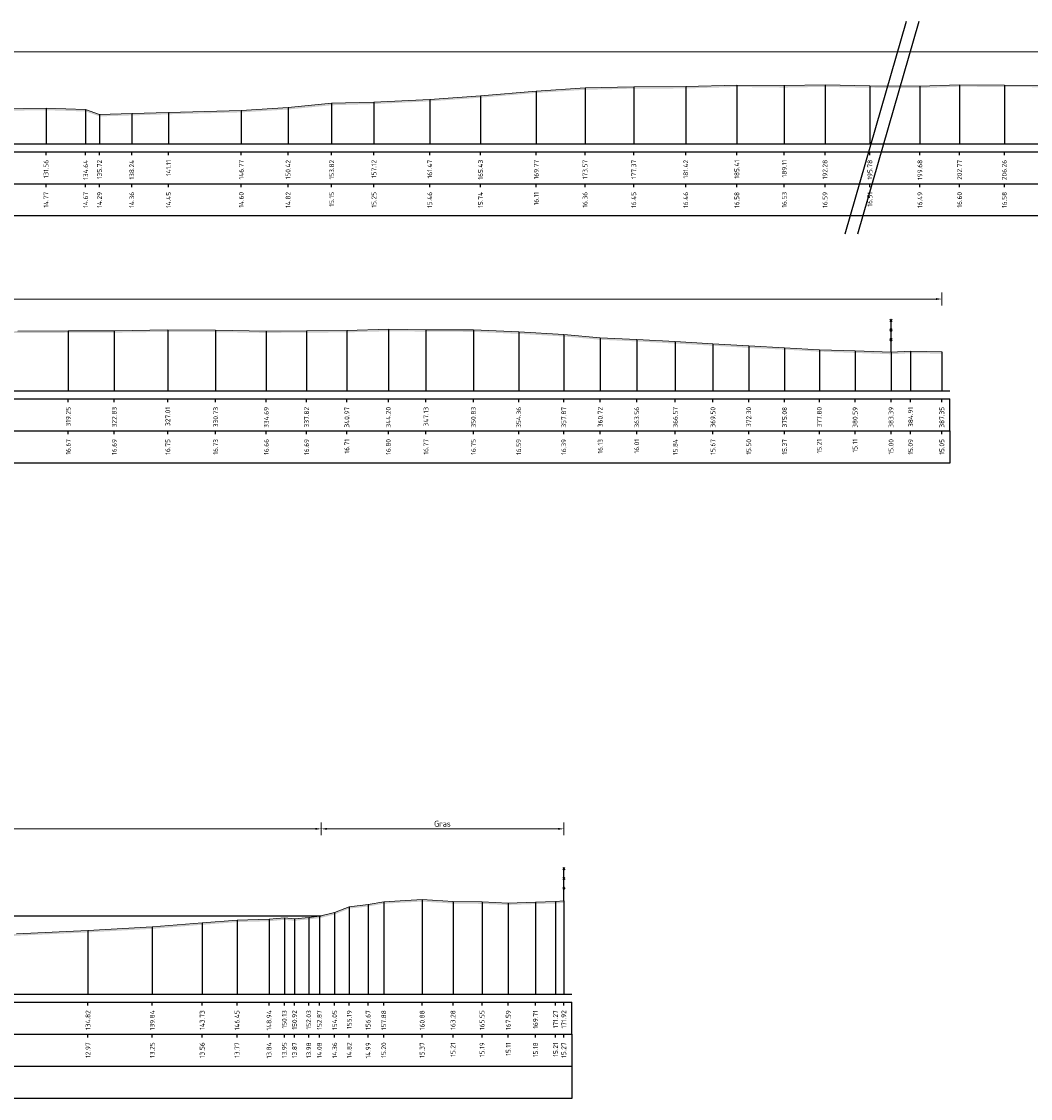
# Model space of a CAD drawing. Header units: metres. Extents: x 197882 to 206172, y 361908 to 364395.
# Tile 48 of 50: x 205914 to 205992, y 364311 to 364395. Entities that reach past the tile are written whole.
import ezdxf
from ezdxf.enums import TextEntityAlignment as Align

# ---------------------------------------------------------------- set-up
doc = ezdxf.new("R2010")
doc.units = ezdxf.units.M
doc.header["$PDMODE"] = 35
doc.header["$PDSIZE"] = 0.075
for name, color, linetype, lineweight in [('B-ME-IE-TERREINAFSCHEIDING_KUNSTMATIG_RASTERHEKWERK-SD', 20, 'Continuous', 25), ('X-ME-AL-PROFIEL_HUIDIG MAAIVELD-GD', 252, 'Continuous', 0), ('X-XX-AL-DETAIL1-M', 7, 'Continuous', 18), ('X-XX-AL-TEKENBLAD_KADER_AFSNIJMARKERING-G', 7, 'Continuous', 25)]:
    doc.layers.add(name, color=color, linetype=linetype, lineweight=lineweight)
doc.layers.add('X-ME-AL-PROFIEL_WATERLIJN-GD', color=150, linetype='Continuous')
doc.layers.add('X-ME-AL-PROFIELRASTER-S', color=7, linetype='Continuous')
doc.styles.add('NLCS-ISO-ANNOTATIEF-T18', font='NLCS-ISO.ttf', dxfattribs={"height": 1.8})
doc.styles.add('NLCS-ISO-ANNOTATIVE-T18', font='NLCS-ISO.ttf', dxfattribs={"height": 1.8})
doc.dimstyles.new('NLCS-ANNOTATIEF-T18-PIJL_L2_H0', dxfattribs={"dimtxt": 2.5, "dimasz": 1.8, "dimexe": 2, "dimexo": 2, "dimgap": 0.7, "dimtad": 1, "dimzin": 0, "dimdsep": 46, "dimtxsty": 'NLCS-ISO-ANNOTATIEF-T18', "dimcen": 0, "dimdle": 2, "dimclrd": 256, "dimclre": 256, "dimclrt": 10, "dimaunit": 2, "dimadec": 0, "dimazin": 0, "dimtfac": 1, "dimtdec": 3, "dimtofl": 0, "dimtmove": 0, "dimatfit": 3, "dimfxl": 2, "dimfxlon": 1, "dimtfillclr": 256, "dimtolj": 1, "dimtzin": 0, "dimlwd": -1, "dimlwe": -1, "dimarcsym": 0})

# ---------------------------------------------------------------- blocks, each defined once
blk = doc.blocks.new('SAL-PROFIELRASTER_BALK_EIND1-D')
at = {"color": 0, "linetype": 'ByBlock', "lineweight": -2}
blk.add_line((1, -12.5), (1, -2.5), dxfattribs=at)
at = {"color": 0, "linetype": 'ByBlock', "lineweight": -2, "flags": 128}
for points in [[(0, 0), (1, 0)], [(0, -2.5), (1, -2.5)], [(0, -12.5), (1, -12.5)]]:
    blk.add_lwpolyline(points, dxfattribs=at)
blk = doc.blocks.new('SAL-PROFIELRASTER_BALK_EIND2-D')
at = {"color": 0, "linetype": 'ByBlock', "lineweight": -2}
for p, q in [((1, -2.5), (1, -12.5)), ((1, -12.5), (0, -12.5))]:
    blk.add_line(p, q, dxfattribs=at)
blk = doc.blocks.new('SAL-PROFIELRASTER_BALK_DATA-D')
at = {"color": 0, "linetype": 'ByBlock', "lineweight": -2}
blk.add_lwpolyline([(0, -3.5), (0, -2.5)], dxfattribs=at)
at = {"color": 0, "linetype": 'ByBlock', "lineweight": -2, "style": 'NLCS-ISO-ANNOTATIVE-T18'}
blk.add_attdef('GETAL', text='', height=1.5, rotation=90, dxfattribs=at).set_placement((0.75, -5), align=Align.RIGHT)
blk = doc.blocks.new('SAL-PROFIELRASTER_AANHAAL-D')
at = {"color": 9, "linetype": 'ByBlock', "lineweight": -2, "flags": 128}
blk.add_lwpolyline([(0, 1), (0, 0)], dxfattribs=at)
blk = doc.blocks.new('*D15')
at = {"layer": 'Defpoints', "color": 0, "transparency": 16777216}
for p in [(205597.899, 364373.098), (205597.899, 364365.94), (205985.248, 364365.94)]:
    blk.add_point(p, dxfattribs=at)
at = {"layer": 'X-XX-AL-DETAIL1-M', "transparency": 16777216}
for p, q in [((205597.899, 364372.598), (205597.899, 364373.598)), ((205985.248, 364372.598), (205985.248, 364373.598)), ((205984.798, 364373.098), (205598.349, 364373.098))]:
    blk.add_line(p, q, dxfattribs=at)
for points in [[(205598.349, 364373.173), (205598.349, 364373.023), (205597.899, 364373.098)], [(205984.798, 364373.173), (205984.798, 364373.023), (205985.248, 364373.098)]]:
    blk.add_solid(points, dxfattribs=at)
at = {"layer": 'X-XX-AL-DETAIL1-M', "color": 10, "transparency": 16777216, "insert": (205883.679, 364373.498), "char_height": 0.45, "attachment_point": 5, "style": 'NLCS-ISO-ANNOTATIEF-T18'}
blk.add_mtext('\\A1;Gras', dxfattribs=at)
blk = doc.blocks.new('SIE-RASTERHEKWERK-SOD')
at = {"flags": 128}
for points in [[(-0.035, 1.035), (0.035, 0.965)], [(-0.035, 0.965), (0, 1), (0.035, 1.035)], [(-0.035, 0.735), (0.035, 0.665)], [(-0.035, 0.665), (0, 0.7), (0.035, 0.735)], [(0, 0), (0, 1)], [(-0.035, 0.435), (0.035, 0.365)], [(-0.035, 0.365), (0, 0.4), (0.035, 0.435)]]:
    blk.add_lwpolyline(points, dxfattribs=at)
blk = doc.blocks.new('*D70')
at = {"layer": 'Defpoints', "color": 0, "transparency": 16777216}
for p in [(205807.406, 364331.809), (205807.406, 364325.033), (205936.861, 364325.033)]:
    blk.add_point(p, dxfattribs=at)
at = {"layer": 'X-XX-AL-DETAIL1-M', "transparency": 16777216}
for p, q in [((205807.406, 364331.309), (205807.406, 364332.309)), ((205936.861, 364331.309), (205936.861, 364332.309)), ((205936.411, 364331.809), (205807.856, 364331.809))]:
    blk.add_line(p, q, dxfattribs=at)
for points in [[(205807.856, 364331.884), (205807.856, 364331.734), (205807.406, 364331.809)], [(205936.411, 364331.884), (205936.411, 364331.734), (205936.861, 364331.809)]]:
    blk.add_solid(points, dxfattribs=at)
at = {"layer": 'X-XX-AL-DETAIL1-M', "color": 10, "transparency": 16777216, "insert": (205872.134, 364332.21), "char_height": 0.45, "attachment_point": 5, "style": 'NLCS-ISO-ANNOTATIEF-T18'}
blk.add_mtext('\\A1;Waterbodem met slib', dxfattribs=at)
blk = doc.blocks.new('*D71')
at = {"layer": 'Defpoints', "color": 0, "transparency": 16777216}
for p in [(205936.861, 364331.809), (205936.861, 364325.033), (205955.777, 364318.925)]:
    blk.add_point(p, dxfattribs=at)
at = {"layer": 'X-XX-AL-DETAIL1-M', "transparency": 16777216}
for p, q in [((205936.861, 364331.309), (205936.861, 364332.309)), ((205955.777, 364331.309), (205955.777, 364332.309)), ((205955.327, 364331.809), (205937.311, 364331.809))]:
    blk.add_line(p, q, dxfattribs=at)
for points in [[(205937.311, 364331.884), (205937.311, 364331.734), (205936.861, 364331.809)], [(205955.327, 364331.884), (205955.327, 364331.734), (205955.777, 364331.809)]]:
    blk.add_solid(points, dxfattribs=at)
at = {"layer": 'X-XX-AL-DETAIL1-M', "color": 10, "transparency": 16777216, "insert": (205946.319, 364332.209), "char_height": 0.45, "attachment_point": 5, "style": 'NLCS-ISO-ANNOTATIEF-T18'}
blk.add_mtext('\\A1;Gras', dxfattribs=at)
blk = doc.blocks.new('*D110')
at = {"layer": 'Defpoints', "color": 0, "transparency": 16777216}
for p in [(205783.859, 364392.353), (205783.859, 364385.194), (206171.207, 364385.194)]:
    blk.add_point(p, dxfattribs=at)
at = {"layer": 'X-XX-AL-DETAIL1-M', "transparency": 16777216}
for p, q in [((205783.859, 364391.853), (205783.859, 364392.853)), ((206171.207, 364391.853), (206171.207, 364392.853)), ((206170.757, 364392.353), (205784.309, 364392.353))]:
    blk.add_line(p, q, dxfattribs=at)
for points in [[(205784.309, 364392.428), (205784.309, 364392.278), (205783.859, 364392.353)], [(206170.757, 364392.428), (206170.757, 364392.278), (206171.207, 364392.353)]]:
    blk.add_solid(points, dxfattribs=at)
at = {"layer": 'X-XX-AL-DETAIL1-M', "color": 10, "transparency": 16777216, "insert": (205889.45, 364392.753), "char_height": 0.45, "attachment_point": 5, "style": 'NLCS-ISO-ANNOTATIEF-T18'}
blk.add_mtext('\\A1;Gras', dxfattribs=at)

msp = doc.modelspace()

# ---------------------------------------------------------------- hatches: boundary and pattern name
at = {"layer": 'X-ME-AL-PROFIEL_HUIDIG MAAIVELD-GD'}
h = msp.add_hatch(dxfattribs=at)
h.set_pattern_fill('AGR-MAAIVELD', color=256, scale=0.05, pattern_type=2)
h.set_pattern_definition([(45, (0, 23.45443), (-0.25000007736, 0.25000007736), []), (45, (-0.0357, 23.49015), (0, 0.50000015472), [0.3535535, -0.3535535]), (45, (-0.07143, 23.52586), (0, 0.50000015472), [0.3535535, -0.3535535]), (45, (-0.10764, 23.56208), (0, 0.50000015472), [0.3535535, -0.3535535]), (45, (-0.14286, 23.5973), (0, 0.50000015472), [0.3535535, -0.3535535]), (45, (-0.17857, 23.633), (0, 0.50000015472), [0.3535535, -0.3535535]), (45, (-0.2143, 23.66872), (0, 0.50000015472), [0.3535535, -0.3535535]), (315, (0, 23.45443), (0.25000007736, 0.25000007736), []), (315, (0.0357, 23.49015), (0.50000015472, -1e-16), [0.3535535, -0.3535535]), (315, (0.07143, 23.52586), (0.50000015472, -1e-16), [0.3535535, -0.3535535]), (315, (0.10764, 23.56208), (0.50000015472, -1e-16), [0.3535535, -0.3535535]), (315, (0.14286, 23.5973), (0.50000015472, -1e-16), [0.3535535, -0.3535535]), (315, (0.17857, 23.633), (0.50000015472, -1e-16), [0.3535535, -0.3535535]), (315, (0.2143, 23.66872), (0.50000015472, -1e-16), [0.3535535, -0.3535535])])
h.paths.add_polyline_path([(206171.207, 364388.242), (206171.207, 364388.092), (206168.768, 364388.13), (206167.246, 364388.048), (206164.445, 364388.154), (206161.657, 364388.249), (206158.942, 364388.409), (206156.155, 364388.543), (206153.362, 364388.713), (206150.43, 364388.88), (206147.42, 364389.05), (206144.576, 364389.177), (206141.734, 364389.435), (206138.218, 364389.638), (206134.691, 364389.79), (206130.992, 364389.812), (206128.061, 364389.841), (206124.826, 364389.752), (206121.683, 364389.732), (206118.545, 364389.708), (206114.591, 364389.769), (206110.867, 364389.792), (206106.693, 364389.734), (206103.107, 364389.718), (206099.169, 364389.703), (206095.442, 364389.595), (206091.707, 364389.484), (206087.85, 364389.383), (206084.102, 364389.345), (206080.69, 364389.305), (206077.239, 364389.291), (206073.858, 364389.23), (206070.94, 364389.163), (206067.452, 364389.203), (206064.26, 364389.194), (206061.168, 364389.19), (206057.221, 364389.193), (206053.888, 364389.127), (206050.806, 364389.099), (206047.746, 364389.088), (206044.325, 364389.112), (206041.065, 364389.091), (206037.959, 364389.076), (206035.498, 364389.005), (206032.535, 364388.995), (206029.215, 364388.976), (206026.339, 364389.008), (206022.973, 364389.042), (206019.921, 364389.122), (206016.785, 364389.137), (206013.776, 364389.195), (206010.613, 364389.244), (206007.756, 364389.315), (206004.656, 364389.393), (206000.574, 364389.506), (205997.253, 364389.6), (205994.034, 364389.596), (205990.119, 364389.62), (205986.627, 364389.641), (205983.535, 364389.535), (205979.638, 364389.557), (205976.138, 364389.63), (205972.966, 364389.576), (205969.267, 364389.621), (205965.283, 364389.507), (205961.231, 364389.49), (205957.433, 364389.402), (205953.63, 364389.158), (205949.284, 364388.787), (205945.328, 364388.505), (205940.977, 364388.291), (205937.68, 364388.198), (205934.283, 364387.868), (205930.633, 364387.641), (205924.964, 364387.495), (205922.096, 364387.406), (205919.582, 364387.329), (205918.501, 364387.713), (205915.416, 364387.811), (205911.798, 364387.763), (205908.49, 364387.803), (205905.007, 364387.906), (205901.042, 364387.889), (205897.696, 364387.856), (205894.342, 364387.896), (205890.691, 364387.818), (205887.086, 364387.843), (205883.616, 364387.744), (205880.299, 364387.743), (205876.996, 364387.678), (205873.856, 364387.655), (205870.993, 364387.68), (205867.616, 364388.098), (205865.021, 364388.371), (205863.057, 364387.973), (205861.435, 364388.1), (205859.099, 364388.546), (205855.688, 364388.943), (205851.43, 364389.079), (205847.165, 364389.046), (205843.7, 364388.967), (205839.878, 364388.911), (205835.955, 364388.884), (205831.932, 364388.954), (205828.12, 364389.049), (205824.83, 364388.993), (205821.403, 364389.052), (205817.267, 364389.035), (205813.366, 364388.947), (205808.794, 364388.882), (205804.53, 364388.852), (205801.002, 364388.711), (205797.033, 364388.532), (205793.304, 364388.419), (205789.633, 364388.455), (205786.376, 364388.588), (205783.859, 364388.386), (205783.859, 364388.536), (205786.376, 364388.738), (205789.633, 364388.605), (205793.304, 364388.569), (205797.033, 364388.682), (205801.002, 364388.861), (205804.53, 364389.002), (205808.794, 364389.032), (205813.366, 364389.097), (205817.267, 364389.185), (205821.403, 364389.202), (205824.83, 364389.143), (205828.12, 364389.199), (205831.932, 364389.104), (205835.955, 364389.034), (205839.878, 364389.061), (205843.7, 364389.117), (205847.165, 364389.196), (205851.43, 364389.229), (205855.688, 364389.093), (205859.099, 364388.696), (205861.435, 364388.25), (205863.057, 364388.123), (205865.021, 364388.521), (205867.616, 364388.248), (205870.993, 364387.83), (205873.856, 364387.805), (205876.996, 364387.828), (205880.299, 364387.893), (205883.616, 364387.894), (205887.086, 364387.993), (205890.691, 364387.968), (205894.342, 364388.046), (205897.696, 364388.006), (205901.042, 364388.039), (205905.007, 364388.056), (205908.49, 364387.953), (205911.798, 364387.913), (205915.416, 364387.961), (205918.501, 364387.863), (205919.582, 364387.479), (205922.096, 364387.556), (205924.964, 364387.645), (205930.633, 364387.791), (205934.283, 364388.018), (205937.68, 364388.348), (205940.977, 364388.441), (205945.328, 364388.655), (205949.284, 364388.937), (205953.63, 364389.308), (205957.433, 364389.552), (205961.231, 364389.64), (205965.283, 364389.657), (205969.267, 364389.771), (205972.966, 364389.726), (205976.138, 364389.78), (205979.638, 364389.707), (205983.535, 364389.685), (205986.627, 364389.791), (205990.119, 364389.77), (205994.034, 364389.746), (205997.253, 364389.75), (206000.574, 364389.656), (206004.656, 364389.543), (206007.756, 364389.465), (206010.613, 364389.394), (206013.776, 364389.345), (206016.785, 364389.287), (206019.921, 364389.272), (206022.973, 364389.192), (206026.339, 364389.158), (206029.215, 364389.126), (206032.535, 364389.145), (206035.498, 364389.155), (206037.959, 364389.226), (206041.065, 364389.241), (206044.325, 364389.262), (206047.746, 364389.238), (206050.806, 364389.249), (206053.888, 364389.277), (206057.221, 364389.343), (206061.168, 364389.34), (206064.26, 364389.344), (206067.452, 364389.353), (206070.94, 364389.313), (206073.858, 364389.38), (206077.239, 364389.441), (206080.69, 364389.455), (206084.102, 364389.495), (206087.85, 364389.533), (206091.707, 364389.634), (206095.442, 364389.745), (206099.169, 364389.853), (206103.107, 364389.868), (206106.693, 364389.884), (206110.867, 364389.942), (206114.591, 364389.919), (206118.545, 364389.858), (206121.683, 364389.882), (206124.826, 364389.902), (206128.061, 364389.991), (206130.992, 364389.962), (206134.691, 364389.94), (206138.218, 364389.788), (206141.734, 364389.585), (206144.576, 364389.327), (206147.42, 364389.2), (206150.43, 364389.03), (206153.362, 364388.863), (206156.155, 364388.693), (206158.942, 364388.559), (206161.657, 364388.399), (206164.445, 364388.304), (206167.246, 364388.198), (206168.768, 364388.28)])
h = msp.add_hatch(dxfattribs=at)
h.set_pattern_fill('AGR-MAAIVELD', color=256, scale=0.05, pattern_type=2)
h.set_pattern_definition([(45, (-185.95992, 4.1999), (-0.25000007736, 0.25000007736), []), (45, (-185.99564, 4.23563), (0, 0.50000015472), [0.3535535, -0.3535535]), (45, (-186.03135, 4.27134), (0, 0.50000015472), [0.3535535, -0.3535535]), (45, (-186.06757, 4.30756), (0, 0.50000015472), [0.3535535, -0.3535535]), (45, (-186.10278, 4.34277), (0, 0.50000015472), [0.3535535, -0.3535535]), (45, (-186.1385, 4.3785), (0, 0.50000015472), [0.3535535, -0.3535535]), (45, (-186.1742, 4.4142), (0, 0.50000015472), [0.3535535, -0.3535535]), (315, (-185.95992, 4.1999), (0.25000007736, 0.25000007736), []), (315, (-185.9242, 4.23563), (0.50000015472, -1e-16), [0.3535535, -0.3535535]), (315, (-185.8885, 4.27134), (0.50000015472, -1e-16), [0.3535535, -0.3535535]), (315, (-185.85228, 4.30756), (0.50000015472, -1e-16), [0.3535535, -0.3535535]), (315, (-185.81707, 4.34277), (0.50000015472, -1e-16), [0.3535535, -0.3535535]), (315, (-185.78135, 4.3785), (0.50000015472, -1e-16), [0.3535535, -0.3535535]), (315, (-185.74564, 4.4142), (0.50000015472, -1e-16), [0.3535535, -0.3535535])])
h.paths.add_polyline_path([(205985.248, 364368.988), (205985.248, 364368.838), (205982.809, 364368.876), (205981.286, 364368.794), (205978.485, 364368.9), (205975.697, 364368.995), (205972.982, 364369.155), (205970.195, 364369.289), (205967.402, 364369.459), (205964.47, 364369.626), (205961.46, 364369.796), (205958.616, 364369.923), (205955.774, 364370.181), (205952.258, 364370.384), (205948.731, 364370.536), (205945.032, 364370.558), (205942.101, 364370.587), (205938.866, 364370.498), (205935.723, 364370.478), (205932.585, 364370.454), (205928.631, 364370.515), (205924.907, 364370.538), (205920.733, 364370.48), (205917.147, 364370.464), (205913.209, 364370.449), (205909.482, 364370.341), (205905.747, 364370.23), (205901.89, 364370.129), (205898.142, 364370.091), (205894.73, 364370.051), (205891.279, 364370.037), (205887.898, 364369.976), (205884.98, 364369.909), (205881.492, 364369.949), (205878.3, 364369.94), (205875.208, 364369.936), (205871.261, 364369.939), (205867.928, 364369.873), (205864.846, 364369.845), (205861.786, 364369.834), (205858.365, 364369.858), (205855.105, 364369.837), (205851.999, 364369.822), (205849.538, 364369.751), (205846.575, 364369.741), (205843.255, 364369.722), (205840.379, 364369.754), (205837.013, 364369.788), (205833.961, 364369.868), (205830.825, 364369.883), (205827.816, 364369.941), (205824.653, 364369.99), (205821.796, 364370.061), (205818.696, 364370.139), (205814.614, 364370.252), (205811.293, 364370.346), (205808.074, 364370.342), (205804.159, 364370.366), (205800.667, 364370.387), (205797.575, 364370.281), (205793.679, 364370.303), (205790.178, 364370.376), (205787.006, 364370.322), (205783.308, 364370.367), (205779.323, 364370.253), (205775.271, 364370.236), (205771.473, 364370.148), (205767.67, 364369.904), (205763.324, 364369.533), (205759.368, 364369.251), (205755.018, 364369.037), (205751.72, 364368.944), (205748.323, 364368.614), (205744.673, 364368.387), (205739.004, 364368.241), (205736.136, 364368.152), (205733.622, 364368.075), (205732.542, 364368.459), (205729.456, 364368.557), (205725.838, 364368.509), (205722.53, 364368.549), (205719.047, 364368.652), (205715.082, 364368.635), (205711.736, 364368.602), (205708.382, 364368.642), (205704.731, 364368.564), (205701.126, 364368.589), (205697.657, 364368.49), (205694.339, 364368.489), (205691.036, 364368.424), (205687.896, 364368.401), (205685.033, 364368.426), (205681.656, 364368.844), (205679.061, 364369.117), (205677.097, 364368.719), (205675.475, 364368.846), (205673.139, 364369.292), (205669.728, 364369.689), (205665.47, 364369.825), (205661.206, 364369.792), (205657.74, 364369.713), (205653.919, 364369.657), (205649.995, 364369.63), (205645.972, 364369.7), (205642.16, 364369.795), (205638.87, 364369.739), (205635.443, 364369.798), (205631.307, 364369.781), (205627.406, 364369.693), (205622.834, 364369.628), (205618.57, 364369.598), (205615.042, 364369.457), (205611.073, 364369.278), (205607.344, 364369.165), (205603.673, 364369.201), (205600.416, 364369.334), (205597.899, 364369.132), (205597.899, 364369.282), (205600.416, 364369.484), (205603.673, 364369.351), (205607.344, 364369.315), (205611.073, 364369.428), (205615.042, 364369.607), (205618.57, 364369.748), (205622.834, 364369.778), (205627.406, 364369.843), (205631.307, 364369.931), (205635.443, 364369.948), (205638.87, 364369.889), (205642.16, 364369.945), (205645.972, 364369.85), (205649.995, 364369.78), (205653.919, 364369.807), (205657.74, 364369.863), (205661.206, 364369.942), (205665.47, 364369.975), (205669.728, 364369.839), (205673.139, 364369.442), (205675.475, 364368.996), (205677.097, 364368.869), (205679.061, 364369.267), (205681.656, 364368.994), (205685.033, 364368.576), (205687.896, 364368.551), (205691.036, 364368.574), (205694.339, 364368.639), (205697.657, 364368.64), (205701.126, 364368.739), (205704.731, 364368.714), (205708.382, 364368.792), (205711.736, 364368.752), (205715.082, 364368.785), (205719.047, 364368.802), (205722.53, 364368.699), (205725.838, 364368.659), (205729.456, 364368.707), (205732.542, 364368.609), (205733.622, 364368.225), (205736.136, 364368.302), (205739.004, 364368.391), (205744.673, 364368.537), (205748.323, 364368.764), (205751.72, 364369.094), (205755.018, 364369.187), (205759.368, 364369.401), (205763.324, 364369.683), (205767.67, 364370.054), (205771.473, 364370.298), (205775.271, 364370.386), (205779.323, 364370.403), (205783.308, 364370.517), (205787.006, 364370.472), (205790.178, 364370.526), (205793.679, 364370.453), (205797.575, 364370.431), (205800.667, 364370.537), (205804.159, 364370.516), (205808.074, 364370.492), (205811.293, 364370.496), (205814.614, 364370.402), (205818.696, 364370.289), (205821.796, 364370.211), (205824.653, 364370.14), (205827.816, 364370.091), (205830.825, 364370.033), (205833.961, 364370.018), (205837.013, 364369.938), (205840.379, 364369.904), (205843.255, 364369.872), (205846.575, 364369.891), (205849.538, 364369.901), (205851.999, 364369.972), (205855.105, 364369.987), (205858.365, 364370.008), (205861.786, 364369.984), (205864.846, 364369.995), (205867.928, 364370.023), (205871.261, 364370.089), (205875.208, 364370.086), (205878.3, 364370.09), (205881.492, 364370.099), (205884.98, 364370.059), (205887.898, 364370.126), (205891.279, 364370.187), (205894.73, 364370.201), (205898.142, 364370.241), (205901.89, 364370.279), (205905.747, 364370.38), (205909.482, 364370.491), (205913.209, 364370.599), (205917.147, 364370.614), (205920.733, 364370.63), (205924.907, 364370.688), (205928.631, 364370.665), (205932.585, 364370.604), (205935.723, 364370.628), (205938.866, 364370.648), (205942.101, 364370.737), (205945.032, 364370.708), (205948.731, 364370.686), (205952.258, 364370.534), (205955.774, 364370.331), (205958.616, 364370.073), (205961.46, 364369.946), (205964.47, 364369.776), (205967.402, 364369.609), (205970.195, 364369.439), (205972.982, 364369.305), (205975.697, 364369.145), (205978.485, 364369.05), (205981.286, 364368.944), (205982.809, 364369.026)])
h = msp.add_hatch(dxfattribs=at)
h.set_pattern_fill('AGR-MAAIVELD', color=256, scale=0.05, pattern_type=2)
h.set_pattern_definition([(45, (2.30706, 60.61458), (-0.25000007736, 0.25000007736), []), (45, (2.27135, 60.6503), (0, 0.50000015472), [0.3535535, -0.3535535]), (45, (2.23564, 60.686), (0, 0.50000015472), [0.3535535, -0.3535535]), (45, (2.19942, 60.72222), (0, 0.50000015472), [0.3535535, -0.3535535]), (45, (2.1642, 60.75744), (0, 0.50000015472), [0.3535535, -0.3535535]), (45, (2.1285, 60.79315), (0, 0.50000015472), [0.3535535, -0.3535535]), (45, (2.09278, 60.82887), (0, 0.50000015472), [0.3535535, -0.3535535]), (315, (2.30706, 60.61458), (0.25000007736, 0.25000007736), []), (315, (2.34278, 60.6503), (0.50000015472, -1e-16), [0.3535535, -0.3535535]), (315, (2.3785, 60.686), (0.50000015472, -1e-16), [0.3535535, -0.3535535]), (315, (2.4147, 60.72222), (0.50000015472, -1e-16), [0.3535535, -0.3535535]), (315, (2.44992, 60.75744), (0.50000015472, -1e-16), [0.3535535, -0.3535535]), (315, (2.48564, 60.79315), (0.50000015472, -1e-16), [0.3535535, -0.3535535]), (315, (2.52135, 60.82887), (0.50000015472, -1e-16), [0.3535535, -0.3535535])])
h.paths.add_polyline_path([(205955.777, 364326.199), (205955.777, 364326.049), (205955.131, 364325.986), (205953.568, 364325.952), (205951.444, 364325.881), (205949.405, 364325.964), (205947.14, 364325.986), (205944.734, 364326.144), (205941.739, 364325.978), (205940.524, 364325.763), (205939.05, 364325.596), (205937.911, 364325.136), (205936.724, 364324.85), (205935.893, 364324.757), (205934.784, 364324.649), (205933.992, 364324.72), (205932.797, 364324.61), (205930.308, 364324.544), (205927.586, 364324.334), (205923.696, 364324.022), (205918.682, 364323.741), (205913.108, 364323.484), (205908.226, 364322.928), (205901.352, 364322.465), (205895.678, 364322.778), (205892.494, 364323.157), (205888.26, 364323.183), (205883.877, 364323.127), (205878.403, 364322.754), (205871.748, 364322.434), (205866.136, 364321.445), (205862.225, 364321.421), (205857.945, 364321.364), (205850.934, 364321.457), (205848.351, 364321.381), (205843.127, 364321.481), (205837.674, 364321.554), (205831.655, 364321.613), (205826.807, 364321.844), (205821.389, 364322.364), (205815.85, 364323.929), (205813.451, 364324.289), (205810.062, 364324.674), (205809.001, 364324.784), (205807.983, 364324.814), (205807.406, 364324.883), (205807.388, 364324.894), (205806.836, 364324.96), (205805.635, 364325.088), (205803.887, 364325.38), (205802.047, 364325.706), (205800.375, 364325.891), (205798.489, 364326.184), (205796.843, 364326.528), (205795.178, 364326.975), (205794.027, 364327.194), (205791.286, 364327.391), (205788.978, 364327.487), (205786.466, 364327.479), (205783.859, 364327.48), (205783.859, 364327.63), (205786.466, 364327.629), (205788.978, 364327.637), (205791.286, 364327.541), (205794.027, 364327.344), (205795.178, 364327.125), (205796.843, 364326.678), (205798.489, 364326.334), (205800.375, 364326.041), (205802.047, 364325.856), (205803.887, 364325.53), (205805.635, 364325.238), (205806.836, 364325.11), (205807.388, 364325.044), (205807.406, 364325.033), (205807.983, 364324.964), (205809.001, 364324.934), (205810.062, 364324.824), (205813.451, 364324.439), (205815.85, 364324.079), (205821.389, 364322.514), (205826.807, 364321.994), (205831.655, 364321.763), (205837.674, 364321.704), (205843.127, 364321.631), (205848.351, 364321.531), (205850.934, 364321.607), (205857.945, 364321.514), (205862.225, 364321.571), (205866.136, 364321.595), (205871.748, 364322.584), (205878.403, 364322.904), (205883.877, 364323.277), (205888.26, 364323.333), (205892.494, 364323.307), (205895.678, 364322.928), (205901.352, 364322.615), (205908.226, 364323.078), (205913.108, 364323.634), (205918.682, 364323.891), (205923.696, 364324.172), (205927.586, 364324.484), (205930.308, 364324.694), (205932.797, 364324.76), (205933.992, 364324.87), (205934.784, 364324.799), (205935.893, 364324.907), (205936.724, 364325), (205937.911, 364325.286), (205939.05, 364325.746), (205940.524, 364325.913), (205941.739, 364326.128), (205944.734, 364326.294), (205947.14, 364326.136), (205949.405, 364326.114), (205951.444, 364326.031), (205953.568, 364326.102), (205955.131, 364326.136)])

# ---------------------------------------------------------------- linework, layer by layer
for points in [[(205911.798, 364387.913), (205915.416, 364387.961), (205918.501, 364387.863), (205919.582, 364387.479), (205922.096, 364387.556), (205924.964, 364387.645), (205930.633, 364387.791), (205934.283, 364388.018), (205937.68, 364388.348), (205940.977, 364388.441), (205945.328, 364388.655), (205949.284, 364388.937), (205953.63, 364389.308), (205957.433, 364389.552), (205961.231, 364389.64), (205965.283, 364389.657), (205969.267, 364389.771), (205972.966, 364389.726), (205976.138, 364389.78), (205979.638, 364389.707), (205983.535, 364389.685), (205986.627, 364389.791), (205990.119, 364389.77), (205994.034, 364389.746)], [(205913.209, 364370.599), (205917.147, 364370.614), (205920.733, 364370.63), (205924.907, 364370.688), (205928.631, 364370.665), (205932.585, 364370.604), (205935.723, 364370.628), (205938.866, 364370.648), (205942.101, 364370.737), (205945.032, 364370.708), (205948.731, 364370.686), (205952.258, 364370.534), (205955.774, 364370.331), (205958.616, 364370.073), (205961.46, 364369.946), (205964.47, 364369.776), (205967.402, 364369.609), (205970.195, 364369.439), (205972.982, 364369.305), (205975.697, 364369.145), (205978.485, 364369.05), (205981.286, 364368.944), (205982.809, 364369.026), (205985.248, 364368.988)], [(205913.108, 364323.634), (205918.682, 364323.891), (205923.696, 364324.172), (205927.586, 364324.484), (205930.308, 364324.694), (205932.797, 364324.76), (205933.992, 364324.87), (205934.784, 364324.799), (205935.893, 364324.907), (205936.724, 364325), (205937.911, 364325.286), (205939.05, 364325.746), (205940.524, 364325.913), (205941.739, 364326.128), (205944.734, 364326.294), (205947.14, 364326.136), (205949.405, 364326.114), (205951.444, 364326.031), (205953.568, 364326.102), (205955.131, 364326.136), (205955.777, 364326.199)]]:
    msp.add_lwpolyline(points, dxfattribs=at)
at = {"layer": 'X-ME-AL-PROFIEL_WATERLIJN-GD'}
msp.add_lwpolyline([(205807.406, 364325.033), (205936.861, 364325.033)], dxfattribs=at)
at = {"layer": 'X-XX-AL-TEKENBLAD_KADER_AFSNIJMARKERING-G'}
for points in [[(205982.471, 364394.721), (205977.686, 364378.161)], [(205983.453, 364394.721), (205978.668, 364378.161)]]:
    msp.add_lwpolyline(points, dxfattribs=at)

# ---------------------------------------------------------------- block references
at = {"layer": 'B-ME-IE-TERREINAFSCHEIDING_KUNSTMATIG_RASTERHEKWERK-SD', "xscale": 2.5, "yscale": 2.5, "zscale": 2.5}
for p in [(205981.286, 364368.944), (205955.777, 364326.199)]:
    msp.add_blockref('SIE-RASTERHEKWERK-SOD', p, dxfattribs=at)
at = {"layer": 'X-ME-AL-PROFIELRASTER-S'}
for p, yscale in [((205953.63, 364385.194), 4.114000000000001), ((205957.433, 364385.194), 4.358000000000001), ((205961.231, 364385.194), 4.446000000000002), ((205965.283, 364385.194), 4.463000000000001), ((205969.267, 364385.194), 4.577000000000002), ((205972.966, 364385.194), 4.532), ((205976.138, 364385.194), 4.585999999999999), ((205979.638, 364385.194), 4.513000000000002), ((205983.535, 364385.194), 4.491), ((205986.627, 364385.194), 4.597000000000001), ((205990.119, 364385.194), 4.576000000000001), ((205937.68, 364385.194), 3.154), ((205940.977, 364385.194), 3.247), ((205945.328, 364385.194), 3.461), ((205949.284, 364385.194), 3.743), ((205915.416, 364385.194), 2.766999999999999), ((205918.501, 364385.194), 2.669), ((205919.582, 364385.194), 2.285), ((205922.096, 364385.194), 2.362), ((205924.964, 364385.194), 2.451000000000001), ((205930.633, 364385.194), 2.597), ((205934.283, 364385.194), 2.824), ((205917.147, 364365.94), 4.673999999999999), ((205920.733, 364365.94), 4.690000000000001), ((205924.907, 364365.94), 4.748000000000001), ((205928.631, 364365.94), 4.725000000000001), ((205935.723, 364365.94), 4.687999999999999), ((205938.866, 364365.94), 4.707999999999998), ((205942.101, 364365.94), 4.797000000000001), ((205945.032, 364365.94), 4.768000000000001), ((205948.731, 364365.94), 4.745999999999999), ((205932.585, 364365.94), 4.664000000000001), ((205952.258, 364365.94), 4.594000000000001), ((205955.774, 364365.94), 4.390999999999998), ((205958.616, 364365.94), 4.132999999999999), ((205961.46, 364365.94), 4.006), ((205964.47, 364365.94), 3.836), ((205967.402, 364365.94), 3.669), ((205970.195, 364365.94), 3.499000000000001), ((205972.982, 364365.94), 3.365), ((205975.697, 364365.94), 3.205), ((205978.485, 364365.94), 3.109999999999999), ((205981.286, 364365.94), 3.004), ((205982.809, 364365.94), 3.086), ((205985.248, 364365.94), 3.048), ((205944.734, 364318.925), 7.369), ((205947.14, 364318.925), 7.211), ((205955.131, 364318.925), 7.211), ((205955.777, 364318.925), 7.273999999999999), ((205939.05, 364318.925), 6.821), ((205940.524, 364318.925), 6.988), ((205941.739, 364318.925), 7.202999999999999), ((205949.405, 364318.925), 7.189), ((205951.444, 364318.925), 7.106), ((205953.568, 364318.925), 7.177), ((205927.586, 364318.925), 5.558999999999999), ((205930.308, 364318.925), 5.769), ((205932.797, 364318.925), 5.835000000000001), ((205933.992, 364318.925), 5.945), ((205934.784, 364318.925), 5.874000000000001), ((205935.893, 364318.925), 5.981999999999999), ((205936.724, 364318.925), 6.074999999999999), ((205936.724, 364318.925), 6.074999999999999), ((205936.724, 364318.925), 6.074999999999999), ((205936.724, 364318.925), 6.074999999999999), ((205937.911, 364318.925), 6.361000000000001), ((205918.682, 364318.925), 4.965999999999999), ((205923.696, 364318.925), 5.247)]:
    msp.add_blockref('SAL-PROFIELRASTER_AANHAAL-D', p, dxfattribs=dict(at, yscale=yscale))
at = {"layer": 'X-ME-AL-PROFIELRASTER-S', "yscale": 0.25}
for name, p, xscale, zscale in [('SAL-PROFIELRASTER_BALK_EIND1-D', (205783.859, 364385.194), 387.9734933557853, 387.9734933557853), ('SAL-PROFIELRASTER_BALK_EIND2-D', (205783.859, 364382.694), 387.9734933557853, 387.9734933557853), ('SAL-PROFIELRASTER_BALK_EIND1-D', (205597.899, 364365.94), 387.9734933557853, 387.9734933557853), ('SAL-PROFIELRASTER_BALK_EIND2-D', (205597.899, 364363.44), 387.9734933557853, 387.9734933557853), ('SAL-PROFIELRASTER_BALK_EIND1-D', (205783.859, 364318.925), 172.5433699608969, 172.5433699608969), ('SAL-PROFIELRASTER_BALK_EIND2-D', (205783.859, 364316.425), 172.5433699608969, 172.5433699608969), ('SAL-PROFIELRASTER_BALK_EIND2-D', (205783.859, 364313.925), 172.5433699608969, 172.5433699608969)]:
    msp.add_blockref(name, p, dxfattribs=dict(at, xscale=xscale, zscale=zscale))
at = {"layer": 'X-ME-AL-PROFIELRASTER-S', "xscale": 0.25, "yscale": 0.25, "zscale": 0.25}
for p, values in [((205915.416, 364385.194), {'GETAL': '131.56'}), ((205918.501, 364385.194), {'GETAL': '134.64'}), ((205919.582, 364385.194), {'GETAL': '135.72'}), ((205922.096, 364385.194), {'GETAL': '138.24'}), ((205924.964, 364385.194), {'GETAL': '141.11'}), ((205930.633, 364385.194), {'GETAL': '146.77'}), ((205934.283, 364385.194), {'GETAL': '150.42'}), ((205937.68, 364385.194), {'GETAL': '153.82'}), ((205940.977, 364385.194), {'GETAL': '157.12'}), ((205945.328, 364385.194), {'GETAL': '161.47'}), ((205949.284, 364385.194), {'GETAL': '165.43'}), ((205953.63, 364385.194), {'GETAL': '169.77'}), ((205957.433, 364385.194), {'GETAL': '173.57'}), ((205961.231, 364385.194), {'GETAL': '177.37'}), ((205965.283, 364385.194), {'GETAL': '181.42'}), ((205969.267, 364385.194), {'GETAL': '185.41'}), ((205972.966, 364385.194), {'GETAL': '189.11'}), ((205976.138, 364385.194), {'GETAL': '192.28'}), ((205979.638, 364385.194), {'GETAL': '195.78'}), ((205983.535, 364385.194), {'GETAL': '199.68'}), ((205986.627, 364385.194), {'GETAL': '202.77'}), ((205990.119, 364385.194), {'GETAL': '206.26'}), ((205915.416, 364382.694), {'GETAL': '14.77'}), ((205918.501, 364382.694), {'GETAL': '14.67'}), ((205919.582, 364382.694), {'GETAL': '14.29'}), ((205922.096, 364382.694), {'GETAL': '14.36'}), ((205924.964, 364382.694), {'GETAL': '14.45'}), ((205930.633, 364382.694), {'GETAL': '14.60'}), ((205934.283, 364382.694), {'GETAL': '14.82'}), ((205937.68, 364382.694), {'GETAL': '15.15'}), ((205940.977, 364382.694), {'GETAL': '15.25'}), ((205945.328, 364382.694), {'GETAL': '15.46'}), ((205949.284, 364382.694), {'GETAL': '15.74'}), ((205953.63, 364382.694), {'GETAL': '16.11'}), ((205957.433, 364382.694), {'GETAL': '16.36'}), ((205961.231, 364382.694), {'GETAL': '16.45'}), ((205965.283, 364382.694), {'GETAL': '16.46'}), ((205969.267, 364382.694), {'GETAL': '16.58'}), ((205972.966, 364382.694), {'GETAL': '16.53'}), ((205976.138, 364382.694), {'GETAL': '16.59'}), ((205979.638, 364382.694), {'GETAL': '16.51'}), ((205983.535, 364382.694), {'GETAL': '16.49'}), ((205986.627, 364382.694), {'GETAL': '16.60'}), ((205990.119, 364382.694), {'GETAL': '16.58'}), ((205917.147, 364365.94), {'GETAL': '319.25'}), ((205920.733, 364365.94), {'GETAL': '322.83'}), ((205924.907, 364365.94), {'GETAL': '327.01'}), ((205928.631, 364365.94), {'GETAL': '330.73'}), ((205932.585, 364365.94), {'GETAL': '334.69'}), ((205935.723, 364365.94), {'GETAL': '337.82'}), ((205938.866, 364365.94), {'GETAL': '340.97'}), ((205942.101, 364365.94), {'GETAL': '344.20'}), ((205945.032, 364365.94), {'GETAL': '347.13'}), ((205948.731, 364365.94), {'GETAL': '350.83'}), ((205952.258, 364365.94), {'GETAL': '354.36'}), ((205955.774, 364365.94), {'GETAL': '357.87'}), ((205958.616, 364365.94), {'GETAL': '360.72'}), ((205961.46, 364365.94), {'GETAL': '363.56'}), ((205964.47, 364365.94), {'GETAL': '366.57'}), ((205967.402, 364365.94), {'GETAL': '369.50'}), ((205970.195, 364365.94), {'GETAL': '372.30'}), ((205972.982, 364365.94), {'GETAL': '375.08'}), ((205975.697, 364365.94), {'GETAL': '377.80'}), ((205978.485, 364365.94), {'GETAL': '380.59'}), ((205981.286, 364365.94), {'GETAL': '383.39'}), ((205982.809, 364365.94), {'GETAL': '384.91'}), ((205985.248, 364365.94), {'GETAL': '387.35'}), ((205917.147, 364363.44), {'GETAL': '16.67'}), ((205920.733, 364363.44), {'GETAL': '16.69'}), ((205924.907, 364363.44), {'GETAL': '16.75'}), ((205928.631, 364363.44), {'GETAL': '16.73'}), ((205932.585, 364363.44), {'GETAL': '16.66'}), ((205935.723, 364363.44), {'GETAL': '16.69'}), ((205938.866, 364363.44), {'GETAL': '16.71'}), ((205942.101, 364363.44), {'GETAL': '16.80'}), ((205945.032, 364363.44), {'GETAL': '16.77'}), ((205948.731, 364363.44), {'GETAL': '16.75'}), ((205952.258, 364363.44), {'GETAL': '16.59'}), ((205955.774, 364363.44), {'GETAL': '16.39'}), ((205958.616, 364363.44), {'GETAL': '16.13'}), ((205961.46, 364363.44), {'GETAL': '16.01'}), ((205964.47, 364363.44), {'GETAL': '15.84'}), ((205967.402, 364363.44), {'GETAL': '15.67'}), ((205970.195, 364363.44), {'GETAL': '15.50'}), ((205972.982, 364363.44), {'GETAL': '15.37'}), ((205975.697, 364363.44), {'GETAL': '15.21'}), ((205978.485, 364363.44), {'GETAL': '15.11'}), ((205981.286, 364363.44), {'GETAL': '15.00'}), ((205982.809, 364363.44), {'GETAL': '15.09'}), ((205985.248, 364363.44), {'GETAL': '15.05'}), ((205918.682, 364318.925), {'GETAL': '134.82'}), ((205923.696, 364318.925), {'GETAL': '139.84'}), ((205927.586, 364318.925), {'GETAL': '143.73'}), ((205930.308, 364318.925), {'GETAL': '146.45'}), ((205932.797, 364318.925), {'GETAL': '148.94'}), ((205933.992, 364318.925), {'GETAL': '150.13'}), ((205934.784, 364318.925), {'GETAL': '150.92'}), ((205935.893, 364318.925), {'GETAL': '152.03'}), ((205936.724, 364318.925), {'GETAL': '152.87'}), ((205936.724, 364318.925), {'GETAL': '152.87'}), ((205936.724, 364318.925), {'GETAL': '152.87'}), ((205936.724, 364318.925), {'GETAL': '152.87'}), ((205937.911, 364318.925), {'GETAL': '154.05'}), ((205939.05, 364318.925), {'GETAL': '155.19'}), ((205940.524, 364318.925), {'GETAL': '156.67'}), ((205941.739, 364318.925), {'GETAL': '157.88'}), ((205944.734, 364318.925), {'GETAL': '160.88'}), ((205947.14, 364318.925), {'GETAL': '163.28'}), ((205949.405, 364318.925), {'GETAL': '165.55'}), ((205951.444, 364318.925), {'GETAL': '167.59'}), ((205953.568, 364318.925), {'GETAL': '169.71'}), ((205955.131, 364318.925), {'GETAL': '171.27'}), ((205955.777, 364318.925), {'GETAL': '171.92'}), ((205918.682, 364316.425), {'GETAL': '12.97'}), ((205923.696, 364316.425), {'GETAL': '13.25'}), ((205927.586, 364316.425), {'GETAL': '13.56'}), ((205930.308, 364316.425), {'GETAL': '13.77'}), ((205932.797, 364316.425), {'GETAL': '13.84'}), ((205933.992, 364316.425), {'GETAL': '13.95'}), ((205934.784, 364316.425), {'GETAL': '13.87'}), ((205935.893, 364316.425), {'GETAL': '13.98'}), ((205936.724, 364316.425), {'GETAL': '14.08'}), ((205936.724, 364316.425), {'GETAL': '14.08'}), ((205937.911, 364316.425), {'GETAL': '14.36'}), ((205939.05, 364316.425), {'GETAL': '14.82'}), ((205940.524, 364316.425), {'GETAL': '14.99'}), ((205941.739, 364316.425), {'GETAL': '15.20'}), ((205944.734, 364316.425), {'GETAL': '15.37'}), ((205947.14, 364316.425), {'GETAL': '15.21'}), ((205949.405, 364316.425), {'GETAL': '15.19'}), ((205951.444, 364316.425), {'GETAL': '15.11'}), ((205953.568, 364316.425), {'GETAL': '15.18'}), ((205955.131, 364316.425), {'GETAL': '15.21'}), ((205955.777, 364316.425), {'GETAL': '15.27'})]:
    msp.add_blockref('SAL-PROFIELRASTER_BALK_DATA-D', p, dxfattribs=at).add_auto_attribs(values)

# ---------------------------------------------------------------- dimensions: what is measured, and where the dimension line sits
at = {"layer": 'X-XX-AL-DETAIL1-M'}
for base, p1, p2, text, picture, middle in [((205783.859, 364392.353), (206171.207, 364385.194), (205783.859, 364385.194), 'Gras', '*D110', (205889.45, 364392.353)), ((205597.899, 364373.098), (205985.248, 364365.94), (205597.899, 364365.94), 'Gras', '*D15', (205883.679, 364373.098)), ((205807.406, 364331.809), (205936.861, 364325.033), (205807.406, 364325.033), 'Waterbodem met slib', '*D70', (205872.134, 364331.809)), ((205936.861, 364331.809), (205955.777, 364318.925), (205936.861, 364325.033), 'Gras', '*D71', (205946.319, 364331.809))]:
    dim = msp.add_linear_dim(base=base, p1=p1, p2=p2, text=text, dimstyle='NLCS-ANNOTATIEF-T18-PIJL_L2_H0', dxfattribs=at)
    dim.commit()
    dim.dimension.update_dxf_attribs({"geometry": picture, "text_midpoint": middle, "dimtype": 160})

doc.saveas('drawing.dxf')
